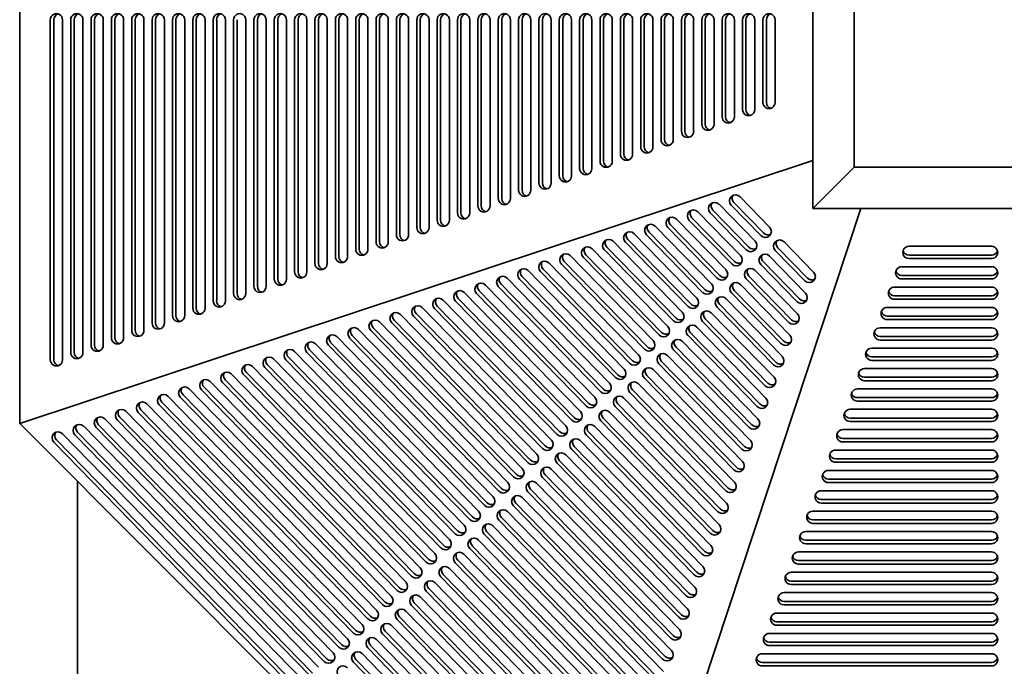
# Model space of a CAD drawing. Header units: millimetres. Extents: x 362 to 1318, y 115 to 1074.
# Tile 2 of 8: x 362 to 839, y 280 to 593. Entities that reach past the tile are written whole.
import ezdxf

# ---------------------------------------------------------------- set-up
doc = ezdxf.new("R2010")
doc.units = ezdxf.units.MM
doc.header["$LTSCALE"] = 4
doc.layers.add('Krawędzie widoczne(ISO)', color=7, linetype='Continuous', lineweight=35, true_color=0x262659)

msp = doc.modelspace()

# ---------------------------------------------------------------- linework, layer by layer
at = {"layer": 'Krawędzie widoczne(ISO)'}
for p, q in [((362, 397.51), (362, 793.5)), ((746, 689.5), (746, 501.5)), ((766, 521.5), (766, 669.5)), ((376.83, 428.37), (376.83, 592.9)), ((378.51, 428.37), (378.51, 592.9)), ((382.75, 592.9), (382.75, 428.37)), ((386.69, 431.93), (386.69, 592.9)), ((388.37, 431.93), (388.37, 592.9)), ((392.61, 592.9), (392.61, 431.93)), ((396.55, 435.49), (396.55, 592.9)), ((398.23, 435.49), (398.23, 592.9)), ((402.46, 592.9), (402.46, 435.49)), ((406.41, 439.05), (406.41, 592.9)), ((408.09, 439.05), (408.09, 592.9)), ((412.32, 592.9), (412.32, 439.05)), ((416.26, 442.61), (416.26, 592.9)), ((417.95, 442.61), (417.95, 592.9)), ((422.18, 592.9), (422.18, 442.61)), ((426.12, 446.17), (426.12, 592.9)), ((427.8, 446.17), (427.8, 592.9)), ((432.04, 592.9), (432.04, 446.17)), ((435.98, 449.73), (435.98, 592.9)), ((437.66, 449.73), (437.66, 592.9)), ((441.89, 592.9), (441.89, 449.73)), ((445.84, 453.28), (445.84, 592.9)), ((447.52, 453.28), (447.52, 592.9)), ((451.75, 592.9), (451.75, 453.28)), ((455.69, 456.84), (455.69, 592.9)), ((457.38, 456.84), (457.38, 592.9)), ((461.61, 592.9), (461.61, 456.84)), ((465.55, 460.4), (465.55, 592.9)), ((467.23, 460.4), (467.23, 592.9)), ((471.47, 592.9), (471.47, 460.4)), ((475.41, 463.9), (475.41, 592.9)), ((477.09, 463.9), (477.09, 592.9)), ((481.32, 592.9), (481.32, 463.9)), ((485.27, 467.4), (485.27, 592.9)), ((486.95, 467.4), (486.95, 592.9)), ((491.18, 592.9), (491.18, 467.4)), ((495.12, 470.9), (495.12, 592.9)), ((496.81, 470.9), (496.81, 592.9)), ((501.04, 592.9), (501.04, 470.9)), ((504.98, 474.9), (504.98, 592.9)), ((506.66, 474.9), (506.66, 592.9)), ((510.9, 592.9), (510.9, 474.9)), ((514.84, 478.4), (514.84, 592.9)), ((516.52, 478.4), (516.52, 592.9)), ((520.75, 592.9), (520.75, 478.4)), ((524.7, 481.9), (524.7, 592.9)), ((526.38, 481.9), (526.38, 592.9)), ((530.61, 592.9), (530.61, 481.9)), ((534.56, 485.4), (534.56, 592.9)), ((536.24, 485.4), (536.24, 592.9)), ((540.47, 592.9), (540.47, 485.4)), ((544.41, 488.9), (544.41, 592.9)), ((546.09, 488.9), (546.09, 592.9)), ((550.33, 592.9), (550.33, 488.9)), ((554.27, 492.4), (554.27, 592.9)), ((555.95, 492.4), (555.95, 592.9)), ((560.19, 592.9), (560.19, 492.4)), ((564.13, 495.9), (564.13, 592.9)), ((565.81, 495.9), (565.81, 592.9)), ((570.04, 592.9), (570.04, 495.9)), ((573.99, 499.4), (573.99, 592.9)), ((575.67, 499.4), (575.67, 592.9)), ((579.9, 592.9), (579.9, 499.4)), ((583.84, 502.9), (583.84, 592.9)), ((585.52, 502.9), (585.52, 592.9)), ((589.76, 592.9), (589.76, 502.9)), ((593.7, 506.4), (593.7, 592.9)), ((595.38, 506.4), (595.38, 592.9)), ((599.62, 592.9), (599.62, 506.4)), ((603.56, 510.4), (603.56, 592.9)), ((605.24, 510.4), (605.24, 592.9)), ((609.47, 592.9), (609.47, 510.4)), ((613.42, 513.9), (613.42, 592.9)), ((615.1, 513.9), (615.1, 592.9)), ((619.33, 592.9), (619.33, 513.9)), ((623.27, 517.4), (623.27, 592.9)), ((624.96, 517.4), (624.96, 592.9)), ((629.19, 592.9), (629.19, 517.4)), ((633.13, 520.9), (633.13, 592.9)), ((634.81, 520.9), (634.81, 592.9)), ((639.05, 592.9), (639.05, 520.9)), ((642.99, 524.4), (642.99, 592.9)), ((644.67, 524.4), (644.67, 592.9)), ((648.9, 592.9), (648.9, 524.4)), ((652.85, 527.9), (652.85, 592.9)), ((654.53, 527.9), (654.53, 592.9)), ((658.76, 592.9), (658.76, 527.9)), ((662.7, 531.4), (662.7, 592.9)), ((664.39, 531.4), (664.39, 592.9)), ((668.62, 592.9), (668.62, 531.4)), ((672.56, 534.9), (672.56, 592.9)), ((674.24, 534.9), (674.24, 592.9)), ((678.48, 592.9), (678.48, 534.9)), ((682.42, 538.9), (682.42, 592.9)), ((684.1, 538.9), (684.1, 592.9)), ((688.33, 592.9), (688.33, 538.9)), ((692.28, 542.4), (692.28, 592.9)), ((693.96, 542.4), (693.96, 592.9)), ((698.19, 592.9), (698.19, 542.4)), ((702.14, 545.9), (702.14, 592.9)), ((703.82, 545.9), (703.82, 592.9)), ((708.05, 592.9), (708.05, 545.9)), ((711.99, 549.4), (711.99, 592.9)), ((713.67, 549.4), (713.67, 592.9)), ((717.91, 592.9), (717.91, 549.4)), ((721.85, 552.9), (721.85, 592.9)), ((723.53, 552.9), (723.53, 592.9)), ((727.77, 592.9), (727.77, 552.9)), ((362, 397.51), (746, 524.85)), ((766, 521.5), (746, 501.5)), ((914, 521.5), (766, 521.5)), ((710.79, 507.25), (725.1, 492.57)), ((769.34, 501.5), (642.01, 117.5)), ((715.09, 482.84), (697.63, 500.74)), ((700.6, 503.6), (718.06, 485.7)), ((720.87, 488.45), (706.56, 503.12)), ((722.13, 489.71), (707.82, 504.38)), ((746, 501.5), (934, 501.5)), ((680.08, 496.44), (703.97, 471.97)), ((706.78, 474.71), (686.18, 495.83)), ((708.04, 475.97), (687.44, 497.09)), ((690.41, 499.95), (711.01, 478.83)), ((713.83, 481.58), (696.37, 499.48)), ((669.68, 493.01), (696.92, 465.1)), ((699.74, 467.84), (675.85, 492.32)), ((701, 469.1), (677.11, 493.58)), ((686.91, 455.37), (656.53, 486.5)), ((659.5, 489.36), (689.87, 458.23)), ((692.69, 460.97), (665.46, 488.89)), ((693.95, 462.24), (666.72, 490.15)), ((639.12, 482.07), (675.78, 444.49)), ((678.6, 447.24), (645.08, 481.59)), ((679.86, 448.5), (646.34, 482.85)), ((649.31, 485.71), (682.83, 451.36)), ((685.65, 454.11), (655.27, 485.24)), ((743.44, 467.88), (729.12, 482.55)), ((732.09, 485.42), (746.4, 470.74)), ((792.6, 483.27), (832.6, 483.27)), ((628.58, 478.77), (668.74, 437.62)), ((671.56, 440.37), (634.89, 477.94)), ((672.82, 441.63), (636.15, 479.2)), ((725.04, 478.55), (742.5, 460.65)), ((742.17, 466.62), (727.86, 481.29)), ((832.6, 479.04), (792.6, 479.04)), ((832.6, 477.36), (792.6, 477.36)), ((658.73, 427.89), (615.43, 472.27)), ((618.39, 475.13), (661.69, 430.75)), ((664.51, 433.5), (624.35, 474.65)), ((665.77, 434.76), (625.61, 475.91)), ((738.27, 456.53), (720.81, 474.42)), ((739.53, 457.79), (722.07, 475.69)), ((789.1, 473.41), (832.6, 473.41)), ((598.02, 467.83), (647.6, 417.01)), ((650.42, 419.76), (603.98, 467.36)), ((651.68, 421.02), (605.24, 468.62)), ((608.2, 471.48), (654.65, 423.88)), ((657.46, 426.63), (614.17, 471)), ((734.37, 446.44), (713.77, 467.56)), ((735.63, 447.7), (715.03, 468.82)), ((717.99, 471.68), (738.6, 450.56)), ((832.6, 469.18), (789.1, 469.18)), ((832.6, 467.5), (789.1, 467.5)), ((587.48, 464.54), (640.56, 410.14)), ((643.37, 412.89), (593.79, 463.71)), ((644.63, 414.15), (595.05, 464.97)), ((710.95, 464.81), (734.83, 440.33)), ((785.6, 463.55), (832.6, 463.55)), ((630.54, 400.41), (574.32, 458.03)), ((577.29, 460.89), (633.51, 403.27)), ((636.33, 406.02), (583.25, 460.42)), ((637.59, 407.28), (584.51, 461.68)), ((703.9, 457.94), (731.14, 430.03)), ((730.61, 436.21), (706.72, 460.69)), ((731.87, 437.47), (707.98, 461.95)), ((832.6, 459.32), (785.6, 459.32)), ((556.91, 453.59), (619.42, 389.54)), ((622.24, 392.28), (562.88, 453.12)), ((623.5, 393.54), (564.14, 454.38)), ((567.1, 457.24), (626.46, 396.41)), ((629.28, 399.15), (573.06, 456.77)), ((726.91, 425.9), (699.68, 453.82)), ((728.17, 427.16), (700.94, 455.08)), ((782.1, 453.7), (832.6, 453.7)), ((832.6, 457.64), (785.6, 457.64)), ((546.38, 450.3), (612.37, 382.67)), ((615.19, 385.42), (552.69, 449.47)), ((616.45, 386.68), (553.95, 450.73)), ((724.27, 417.07), (693.89, 448.21)), ((696.86, 451.07), (727.24, 419.94)), ((832.6, 449.46), (782.1, 449.46)), ((602.36, 372.94), (533.22, 443.79)), ((536.19, 446.66), (605.33, 375.8)), ((608.15, 378.55), (542.15, 446.18)), ((609.41, 379.81), (543.41, 447.44)), ((689.81, 444.2), (723.33, 409.85)), ((723.01, 415.81), (692.63, 446.95)), ((778.6, 443.84), (832.6, 443.84)), ((832.6, 447.78), (782.1, 447.78)), ((515.67, 439.5), (591.24, 362.06)), ((594.06, 364.81), (521.77, 438.89)), ((595.32, 366.07), (523.03, 440.15)), ((526, 443.01), (598.28, 368.93)), ((601.1, 371.68), (531.96, 442.53)), ((719.11, 405.72), (685.59, 440.08)), ((720.37, 406.98), (686.85, 441.34)), ((832.6, 439.61), (778.6, 439.61)), ((505.28, 436.07), (584.19, 355.19)), ((587.01, 357.94), (511.45, 435.38)), ((588.27, 359.2), (512.71, 436.64)), ((716.46, 396.89), (679.8, 434.47)), ((682.77, 437.33), (719.43, 399.76)), ((774.6, 433.98), (832.6, 433.98)), ((832.6, 437.92), (778.6, 437.92)), ((574.18, 345.46), (492.12, 429.56)), ((495.09, 432.42), (577.15, 348.32)), ((579.96, 351.07), (501.05, 431.95)), ((581.22, 352.33), (502.31, 433.21)), ((675.72, 430.46), (715.88, 389.31)), ((715.2, 395.63), (678.54, 433.21)), ((832.6, 429.75), (774.6, 429.75)), ((474.69, 425.15), (563.03, 334.61)), ((565.87, 337.33), (480.67, 424.65)), ((567.13, 338.59), (481.93, 425.91)), ((484.9, 428.77), (570.1, 341.45)), ((572.92, 344.2), (490.86, 428.3)), ((711.65, 385.19), (671.49, 426.34)), ((712.91, 386.45), (672.75, 427.6)), ((832.6, 428.07), (774.6, 428.07)), ((464.47, 421.53), (555.98, 327.74)), ((558.8, 330.49), (470.48, 421)), ((560.06, 331.75), (471.74, 422.26)), ((709.01, 376.36), (665.71, 420.73)), ((668.68, 423.59), (711.97, 379.22)), ((771.1, 424.12), (832.6, 424.12)), ((832.6, 419.89), (771.1, 419.89)), ((545.97, 318.01), (451.29, 415.04)), ((454.26, 417.91), (548.94, 320.87)), ((551.76, 323.62), (460.24, 417.41)), ((553.02, 324.88), (461.51, 418.67)), ((661.63, 416.72), (708.07, 369.13)), ((707.75, 375.1), (664.45, 419.47)), ((832.6, 418.21), (771.1, 418.21)), ((433.83, 410.66), (534.85, 307.13)), ((537.67, 309.88), (439.82, 410.16)), ((538.93, 311.14), (441.08, 411.42)), ((444.05, 414.28), (541.89, 314)), ((544.71, 316.75), (450.03, 413.78)), ((703.84, 365.01), (657.4, 412.6)), ((705.1, 366.27), (658.66, 413.86)), ((767.6, 414.27), (832.6, 414.27)), ((832.6, 410.03), (767.6, 410.03)), ((423.62, 407.04), (527.8, 300.26)), ((530.62, 303.01), (429.6, 406.54)), ((531.88, 304.27), (430.86, 407.8)), ((699.94, 354.92), (650.36, 405.73)), ((701.2, 356.18), (651.62, 406.99)), ((654.58, 409.86), (704.17, 359.04)), ((832.6, 408.35), (767.6, 408.35)), ((517.79, 290.53), (410.44, 400.56)), ((413.4, 403.42), (520.76, 293.4)), ((523.57, 296.14), (419.39, 402.92)), ((524.83, 297.4), (420.65, 404.18)), ((647.54, 402.99), (700.62, 348.59)), ((764.1, 404.41), (832.6, 404.41)), ((642.01, 117.5), (362, 397.51)), ((392.98, 396.17), (506.67, 279.66)), ((510.74, 283.67), (400.22, 396.93)), ((403.19, 399.79), (513.71, 286.53)), ((516.53, 289.27), (409.18, 399.29)), ((640.49, 396.12), (696.71, 338.5)), ((696.39, 344.47), (643.31, 398.86)), ((697.65, 345.73), (644.57, 400.13)), ((832.6, 400.18), (764.1, 400.18)), ((832.6, 398.49), (764.1, 398.49)), ((382.76, 392.55), (499.62, 272.79)), ((502.44, 275.54), (388.75, 392.05)), ((503.7, 276.8), (390.01, 393.31)), ((509.48, 282.41), (398.96, 395.67)), ((692.49, 334.38), (636.27, 392)), ((693.75, 335.64), (637.53, 393.26)), ((760.6, 394.55), (832.6, 394.55)), ((495.39, 268.67), (378.54, 388.43)), ((496.65, 269.93), (379.8, 389.69)), ((689.84, 325.55), (630.48, 386.39)), ((633.45, 389.25), (692.81, 328.41)), ((832.6, 390.32), (760.6, 390.32)), ((832.6, 388.64), (760.6, 388.64)), ((626.4, 382.38), (688.91, 318.32)), ((688.58, 324.29), (629.22, 385.13)), ((757.1, 384.69), (832.6, 384.69)), ((684.68, 314.2), (622.18, 378.26)), ((685.94, 315.46), (623.44, 379.52)), ((832.6, 380.46), (757.1, 380.46)), ((832.6, 378.78), (757.1, 378.78)), ((682.39, 305.01), (616.39, 372.65)), ((619.36, 375.51), (685.35, 307.87)), ((753.6, 374.84), (832.6, 374.84)), ((390, 150.5), (390, 369.51)), ((612.31, 368.64), (681.45, 297.78)), ((681.13, 303.75), (615.13, 371.39)), ((832.6, 370.6), (753.6, 370.6)), ((832.6, 368.92), (753.6, 368.92)), ((677.22, 293.66), (608.08, 364.52)), ((678.48, 294.92), (609.34, 365.78)), ((750.1, 364.98), (832.6, 364.98)), ((673.32, 283.57), (601.04, 357.65)), ((674.58, 284.83), (602.3, 358.91)), ((605.27, 361.77), (677.55, 287.69)), ((832.6, 360.75), (750.1, 360.75)), ((832.6, 359.06), (750.1, 359.06)), ((598.22, 354.9), (673.78, 277.46)), ((746.1, 355.12), (832.6, 355.12)), ((591.17, 348.03), (670.09, 267.16)), ((669.56, 273.34), (593.99, 350.78)), ((670.82, 274.6), (595.25, 352.04)), ((832.6, 350.89), (746.1, 350.89)), ((832.6, 349.21), (746.1, 349.21)), ((665.86, 263.03), (586.95, 343.91)), ((667.12, 264.29), (588.21, 345.17)), ((742.6, 345.26), (832.6, 345.26)), ((584.13, 341.16), (666.19, 257.07)), ((832.6, 341.03), (742.6, 341.03)), ((832.6, 339.35), (742.6, 339.35)), ((577.08, 334.3), (662.29, 246.98)), ((661.96, 252.94), (579.9, 337.04)), ((663.22, 254.21), (581.16, 338.3)), ((739.1, 335.41), (832.6, 335.41)), ((658.06, 242.85), (572.86, 330.17)), ((659.32, 244.12), (574.12, 331.43)), ((832.6, 331.17), (739.1, 331.17)), ((832.6, 329.49), (739.1, 329.49)), ((655.42, 234.03), (567.1, 324.54)), ((570.06, 327.4), (658.41, 236.86)), ((735.6, 325.55), (832.6, 325.55)), ((563.02, 320.53), (654.53, 226.74)), ((654.15, 232.76), (565.84, 323.28)), ((832.6, 321.31), (735.6, 321.31)), ((832.6, 319.63), (735.6, 319.63)), ((650.3, 222.62), (558.79, 316.41)), ((651.56, 223.88), (560.05, 317.67)), ((732.1, 315.69), (832.6, 315.69)), ((647.69, 213.77), (553.01, 310.8)), ((555.97, 313.66), (650.65, 216.63)), ((832.6, 311.46), (732.1, 311.46)), ((548.93, 306.79), (646.77, 206.51)), ((646.42, 212.51), (551.75, 309.54)), ((728.6, 305.83), (832.6, 305.83)), ((832.6, 309.78), (732.1, 309.78)), ((642.55, 202.39), (544.7, 302.67)), ((643.81, 203.65), (545.96, 303.93)), ((832.6, 301.6), (728.6, 301.6)), ((638.67, 192.28), (537.65, 295.8)), ((639.93, 193.54), (538.91, 297.06)), ((541.88, 299.92), (642.9, 196.4)), ((725.1, 295.97), (832.6, 295.97)), ((832.6, 299.92), (728.6, 299.92)), ((534.84, 293.06), (639.02, 186.28)), ((832.6, 291.74), (725.1, 291.74)), ((527.79, 286.19), (635.14, 176.17)), ((634.79, 182.16), (530.61, 288.93)), ((636.05, 183.42), (531.87, 290.19)), ((721.6, 286.12), (832.6, 286.12)), ((832.6, 290.06), (725.1, 290.06)), ((630.91, 172.04), (523.56, 282.06)), ((632.17, 173.3), (524.82, 283.33)), ((832.6, 281.88), (721.6, 281.88)), ((832.6, 280.2), (721.6, 280.2))]:
    msp.add_line(p, q, dxfattribs=at)
for centre, major_axis, ratio, start_param, end_param in [((438.94, 592.9), (0, 3), 0.985764, 4.712389, 7.853982), ((478.37, 592.9), (0, 3), 0.985764, 4.712389, 7.853982), ((498.08, 592.9), (0, 3), 0.985764, 4.712389, 7.853982), ((507.94, 592.9), (0, 3), 0.985764, 4.712389, 7.853982), ((527.66, 592.9), (0, 3), 0.985764, 4.712389, 7.853982), ((537.51, 592.9), (0, 3), 0.985764, 4.712389, 7.853982), ((576.94, 592.9), (0, 3), 0.985764, 4.712389, 7.853982), ((596.66, 592.9), (0, 3), 0.985764, 4.712389, 7.853982), ((626.23, 592.9), (0, 3), 0.985764, 4.712389, 7.853982), ((636.09, 592.9), (0, 3), 0.985764, 4.712389, 7.853982), ((645.95, 592.9), (0, 3), 0.985764, 4.712389, 7.853982), ((675.52, 592.9), (0, 3), 0.985764, 4.712389, 7.853982), ((685.38, 592.9), (0, 3), 0.985764, 4.712389, 7.853982), ((695.23, 592.9), (0, 3), 0.985764, 4.712389, 7.853982), ((724.81, 592.9), (0, 3), 0.985764, 4.712389, 7.853982), ((379.79, 592.9), (0, 3), 0.985764, 4.712389, 7.853982), ((381.47, 592.9), (0, 3), 0.985764, 0.288243, 1.570796), ((389.65, 592.9), (0, 3), 0.985764, 4.712389, 7.853982), ((391.33, 592.9), (0, 3), 0.985764, 0.288243, 1.570796), ((399.51, 592.9), (0, 3), 0.985764, 4.712389, 7.853982), ((401.19, 592.9), (0, 3), 0.985764, 0.288243, 1.570796), ((409.36, 592.9), (0, 3), 0.985764, 4.712389, 7.853982), ((411.04, 592.9), (0, 3), 0.985764, 0.288243, 1.570796), ((419.22, 592.9), (0, 3), 0.985764, 4.712389, 7.853982), ((420.9, 592.9), (0, 3), 0.985764, 0.288243, 1.570796), ((429.08, 592.9), (0, 3), 0.985764, 4.712389, 7.853982), ((430.76, 592.9), (0, 3), 0.985764, 0.288243, 1.570796), ((440.62, 592.9), (0, 3), 0.985764, 0.288243, 1.570796), ((448.79, 592.9), (0, 3), 0.985764, 4.712389, 7.853982), ((450.48, 592.9), (0, 3), 0.985764, 0.288243, 1.570796), ((458.65, 592.9), (0, 3), 0.985764, 4.712389, 7.853982), ((460.33, 592.9), (0, 3), 0.985764, 0.288243, 1.570796), ((468.51, 592.9), (0, 3), 0.985764, 4.712389, 7.853982), ((480.05, 592.9), (0, 3), 0.985764, 0.288243, 1.570796), ((488.22, 592.9), (0, 3), 0.985764, 4.712389, 7.853982), ((489.91, 592.9), (0, 3), 0.985764, 0.288243, 1.570796), ((499.76, 592.9), (0, 3), 0.985764, 0.288243, 1.570796), ((509.62, 592.9), (0, 3), 0.985764, 0.288243, 1.570796), ((517.8, 592.9), (0, 3), 0.985764, 4.712389, 7.853982), ((519.48, 592.9), (0, 3), 0.985764, 0.288243, 1.570796), ((529.34, 592.9), (0, 3), 0.985764, 0.288243, 1.570796), ((539.19, 592.9), (0, 3), 0.985764, 0.288243, 1.570796), ((547.37, 592.9), (0, 3), 0.985764, 4.712389, 7.853982), ((549.05, 592.9), (0, 3), 0.985764, 0.288243, 1.570796), ((557.23, 592.9), (0, 3), 0.985764, 4.712389, 7.853982), ((558.91, 592.9), (0, 3), 0.985764, 0.288243, 1.570796), ((567.09, 592.9), (0, 3), 0.985764, 4.712389, 7.853982), ((568.77, 592.9), (0, 3), 0.985764, 0.288243, 1.570796), ((578.62, 592.9), (0, 3), 0.985764, 0.288243, 1.570796), ((586.8, 592.9), (0, 3), 0.985764, 4.712389, 7.853982), ((588.48, 592.9), (0, 3), 0.985764, 0.288243, 1.570796), ((598.34, 592.9), (0, 3), 0.985764, 0.288243, 1.570796), ((606.52, 592.9), (0, 3), 0.985764, 4.712389, 7.853982), ((608.2, 592.9), (0, 3), 0.985764, 0.288243, 1.570796), ((616.37, 592.9), (0, 3), 0.985764, 4.712389, 7.853982), ((618.06, 592.9), (0, 3), 0.985764, 0.288243, 1.570796), ((627.91, 592.9), (0, 3), 0.985764, 0.288243, 1.570796), ((637.77, 592.9), (0, 3), 0.985764, 0.288243, 1.570796), ((647.63, 592.9), (0, 3), 0.985764, 0.288243, 1.570796), ((655.8, 592.9), (0, 3), 0.985764, 4.712389, 7.853982), ((657.49, 592.9), (0, 3), 0.985764, 0.288243, 1.570796), ((665.66, 592.9), (0, 3), 0.985764, 4.712389, 7.853982), ((667.34, 592.9), (0, 3), 0.985764, 0.288243, 1.570796), ((677.2, 592.9), (0, 3), 0.985764, 0.288243, 1.570796), ((687.06, 592.9), (0, 3), 0.985764, 0.288243, 1.570796), ((696.92, 592.9), (0, 3), 0.985764, 0.288243, 1.570796), ((705.09, 592.9), (0, 3), 0.985764, 4.712389, 7.853982), ((706.77, 592.9), (0, 3), 0.985764, 0.288243, 1.570796), ((714.95, 592.9), (0, 3), 0.985764, 4.712389, 7.853982), ((716.63, 592.9), (0, 3), 0.985764, 0.288243, 1.570796), ((726.49, 592.9), (0, 3), 0.985764, 0.288243, 1.570796), ((714.95, 549.4), (0, -3), 0.985764, 4.712389, 7.853982), ((716.63, 549.4), (0, -3), 0.985764, 4.712389, 5.994943), ((724.81, 552.9), (0, -3), 0.985764, 4.712389, 7.853982), ((726.49, 552.9), (0, -3), 0.985764, 4.712389, 5.994943), ((705.09, 545.9), (0, -3), 0.985764, 4.712389, 7.853982), ((706.77, 545.9), (0, -3), 0.985764, 4.712389, 5.994943), ((685.38, 538.9), (0, -3), 0.985764, 4.712389, 7.853982), ((687.06, 538.9), (0, -3), 0.985764, 4.712389, 5.994943), ((695.23, 542.4), (0, -3), 0.985764, 4.712389, 7.853982), ((696.92, 542.4), (0, -3), 0.985764, 4.712389, 5.994943), ((675.52, 534.9), (0, -3), 0.985764, 4.712389, 7.853982), ((677.2, 534.9), (0, -3), 0.985764, 4.712389, 5.994943), ((665.66, 531.4), (0, -3), 0.985764, 4.712389, 7.853982), ((667.34, 531.4), (0, -3), 0.985764, 4.712389, 5.994943), ((655.8, 527.9), (0, -3), 0.985764, 4.712389, 7.853982), ((657.49, 527.9), (0, -3), 0.985764, 4.712389, 5.994943), ((636.09, 520.9), (0, -3), 0.985764, 4.712389, 7.853982), ((637.77, 520.9), (0, -3), 0.985764, 4.712389, 5.994943), ((645.95, 524.4), (0, -3), 0.985764, 4.712389, 7.853982), ((647.63, 524.4), (0, -3), 0.985764, 4.712389, 5.994943), ((626.23, 517.4), (0, -3), 0.985764, 4.712389, 7.853982), ((627.91, 517.4), (0, -3), 0.985764, 4.712389, 5.994943), ((606.52, 510.4), (0, -3), 0.985764, 4.712389, 7.853982), ((608.2, 510.4), (0, -3), 0.985764, 4.712389, 5.994943), ((616.37, 513.9), (0, -3), 0.985764, 4.712389, 7.853982), ((618.06, 513.9), (0, -3), 0.985764, 4.712389, 5.994943), ((596.66, 506.4), (0, -3), 0.985764, 4.712389, 7.853982), ((598.34, 506.4), (0, -3), 0.985764, 4.712389, 5.994943), ((708.67, 505.18), (-2.12, 2.12), 0.983987, 4.699911, 7.841503), ((709.93, 506.44), (-2.12, 2.12), 0.983987, 0.306688, 1.558318), ((586.8, 502.9), (0, -3), 0.985764, 4.712389, 7.853982), ((588.48, 502.9), (0, -3), 0.985764, 4.712389, 5.994943), ((688.3, 497.89), (-2.12, 2.12), 0.983987, 4.699911, 7.841503), ((698.48, 501.54), (-2.12, 2.12), 0.983987, 4.699911, 7.841503), ((699.74, 502.8), (-2.12, 2.12), 0.983987, 0.306688, 1.558318), ((567.09, 495.9), (0, -3), 0.985764, 4.712389, 7.853982), ((568.77, 495.9), (0, -3), 0.985764, 4.712389, 5.994943), ((576.94, 499.4), (0, -3), 0.985764, 4.712389, 7.853982), ((578.62, 499.4), (0, -3), 0.985764, 4.712389, 5.994943), ((677.97, 494.38), (-2.12, 2.12), 0.983987, 4.699911, 7.841503), ((679.23, 495.64), (-2.12, 2.12), 0.983987, 0.306688, 1.558318), ((689.56, 499.15), (-2.12, 2.12), 0.983987, 0.306688, 1.558318), ((557.23, 492.4), (0, -3), 0.985764, 4.712389, 7.853982), ((558.91, 492.4), (0, -3), 0.985764, 4.712389, 5.994943), ((667.57, 490.95), (-2.12, 2.12), 0.983987, 4.699911, 7.841503), ((668.83, 492.21), (-2.12, 2.12), 0.983987, 0.306688, 1.558318), ((722.99, 490.51), (2.12, -2.12), 0.983987, 4.699911, 7.841503), ((547.37, 488.9), (0, -3), 0.985764, 4.712389, 7.853982), ((549.05, 488.9), (0, -3), 0.985764, 4.712389, 5.994943), ((647.19, 483.65), (-2.12, 2.12), 0.983987, 4.699911, 7.841503), ((648.45, 484.91), (-2.12, 2.12), 0.983987, 0.306688, 1.558318), ((657.38, 487.3), (-2.12, 2.12), 0.983987, 4.699911, 7.841503), ((658.64, 488.56), (-2.12, 2.12), 0.983987, 0.306688, 1.558318), ((724.25, 491.77), (2.12, -2.12), 0.983987, 4.699911, 5.976498), ((729.97, 483.35), (-2.12, 2.12), 0.983987, 4.699911, 7.841503), ((527.66, 481.9), (0, -3), 0.985764, 4.712389, 7.853982), ((529.34, 481.9), (0, -3), 0.985764, 4.712389, 5.994943), ((537.51, 485.4), (0, -3), 0.985764, 4.712389, 7.853982), ((539.19, 485.4), (0, -3), 0.985764, 4.712389, 5.994943), ((637.01, 480), (-2.12, 2.12), 0.983987, 4.699911, 7.841503), ((638.27, 481.26), (-2.12, 2.12), 0.983987, 0.306688, 1.558318), ((715.94, 483.64), (2.12, -2.12), 0.983987, 4.699911, 7.841503), ((717.2, 484.9), (2.12, -2.12), 0.983987, 4.699911, 5.976498), ((731.23, 484.61), (-2.12, 2.12), 0.983987, 0.306688, 1.558318), ((792.6, 480.31), (-3, 0), 0.985764, 4.712389, 7.853982), ((832.6, 480.31), (3, 0), 0.985764, 4.712389, 7.853982), ((517.8, 478.4), (0, -3), 0.985764, 4.712389, 7.853982), ((519.48, 478.4), (0, -3), 0.985764, 4.712389, 5.994943), ((626.47, 476.71), (-2.12, 2.12), 0.983987, 4.699911, 7.841503), ((627.73, 477.97), (-2.12, 2.12), 0.983987, 0.306688, 1.558318), ((708.9, 476.77), (2.12, -2.12), 0.983987, 4.699911, 7.841503), ((722.93, 476.49), (-2.12, 2.12), 0.983987, 4.699911, 7.841503), ((724.19, 477.75), (-2.12, 2.12), 0.983987, 0.306688, 1.558318), ((792.6, 481.99), (-3, 0), 0.985764, 0.288243, 1.570796), ((832.6, 481.99), (3, 0), 0.985764, 4.712389, 5.994943), ((507.94, 474.9), (0, -3), 0.985764, 4.712389, 7.853982), ((509.62, 474.9), (0, -3), 0.985764, 4.712389, 5.994943), ((606.09, 469.42), (-2.12, 2.12), 0.983987, 4.699911, 7.841503), ((607.35, 470.68), (-2.12, 2.12), 0.983987, 0.306688, 1.558318), ((616.28, 473.07), (-2.12, 2.12), 0.983987, 4.699911, 7.841503), ((617.54, 474.33), (-2.12, 2.12), 0.983987, 0.306688, 1.558318), ((710.16, 478.03), (2.12, -2.12), 0.983987, 4.699911, 5.976498), ((715.88, 469.62), (-2.12, 2.12), 0.983987, 4.699911, 7.841503), ((717.14, 470.88), (-2.12, 2.12), 0.983987, 0.306688, 1.558318), ((789.1, 470.46), (-3, 0), 0.985764, 4.712389, 7.853982), ((832.6, 470.46), (3, 0), 0.985764, 4.712389, 7.853982), ((488.22, 467.4), (0, -3), 0.985764, 4.712389, 7.853982), ((489.91, 467.4), (0, -3), 0.985764, 4.712389, 5.994943), ((498.08, 470.9), (0, -3), 0.985764, 4.712389, 7.853982), ((499.76, 470.9), (0, -3), 0.985764, 4.712389, 5.994943), ((595.9, 465.77), (-2.12, 2.12), 0.983987, 4.699911, 7.841503), ((597.16, 467.03), (-2.12, 2.12), 0.983987, 0.306688, 1.558318), ((701.85, 469.9), (2.12, -2.12), 0.983987, 4.699911, 7.841503), ((703.11, 471.16), (2.12, -2.12), 0.983987, 4.699911, 5.976498), ((744.29, 468.68), (2.12, -2.12), 0.983987, 4.699911, 7.841503), ((745.55, 469.94), (2.12, -2.12), 0.983987, 4.699911, 5.976498), ((789.1, 472.14), (-3, 0), 0.985764, 0.288243, 1.570796), ((832.6, 472.14), (3, 0), 0.985764, 4.712389, 5.994943), ((478.37, 463.9), (0, -3), 0.985764, 4.712389, 7.853982), ((480.05, 463.9), (0, -3), 0.985764, 4.712389, 5.994943), ((585.37, 462.48), (-2.12, 2.12), 0.983987, 4.699911, 7.841503), ((586.63, 463.74), (-2.12, 2.12), 0.983987, 0.306688, 1.558318), ((694.81, 463.04), (2.12, -2.12), 0.983987, 4.699911, 7.841503), ((708.84, 462.75), (-2.12, 2.12), 0.983987, 4.699911, 7.841503), ((710.1, 464.01), (-2.12, 2.12), 0.983987, 0.306688, 1.558318), ((785.6, 460.6), (-3, 0), 0.985764, 4.712389, 7.853982), ((832.6, 460.6), (3, 0), 0.985764, 4.712389, 7.853982), ((468.51, 460.4), (0, -3), 0.985764, 4.712389, 7.853982), ((470.19, 460.4), (0, -3), 0.985764, 4.712389, 5.994943), ((564.99, 455.18), (-2.12, 2.12), 0.983987, 4.699911, 7.841503), ((566.25, 456.44), (-2.12, 2.12), 0.983987, 0.306688, 1.558318), ((575.18, 458.83), (-2.12, 2.12), 0.983987, 4.699911, 7.841503), ((576.44, 460.09), (-2.12, 2.12), 0.983987, 0.306688, 1.558318), ((687.76, 456.17), (2.12, -2.12), 0.983987, 4.699911, 7.841503), ((696.07, 464.3), (2.12, -2.12), 0.983987, 4.699911, 5.976498), ((701.79, 455.88), (-2.12, 2.12), 0.983987, 4.699911, 7.841503), ((703.05, 457.14), (-2.12, 2.12), 0.983987, 0.306688, 1.558318), ((740.39, 458.59), (2.12, -2.12), 0.983987, 4.699911, 7.841503), ((741.65, 459.85), (2.12, -2.12), 0.983987, 4.699911, 5.976498), ((785.6, 462.28), (-3, 0), 0.985764, 0.288243, 1.570796), ((832.6, 462.28), (3, 0), 0.985764, 4.712389, 5.994943), ((448.79, 453.28), (0, -3), 0.985764, 4.712389, 7.853982), ((450.48, 453.28), (0, -3), 0.985764, 4.712389, 5.994943), ((458.65, 456.84), (0, -3), 0.985764, 4.712389, 7.853982), ((460.33, 456.84), (0, -3), 0.985764, 4.712389, 5.994943), ((554.8, 451.53), (-2.12, 2.12), 0.983987, 4.699911, 7.841503), ((556.06, 452.79), (-2.12, 2.12), 0.983987, 0.306688, 1.558318), ((689.02, 457.43), (2.12, -2.12), 0.983987, 4.699911, 5.976498), ((782.1, 450.74), (-3, 0), 0.985764, 4.712389, 7.853982), ((832.6, 450.74), (3, 0), 0.985764, 4.712389, 7.853982), ((438.94, 449.73), (0, -3), 0.985764, 4.712389, 7.853982), ((440.62, 449.73), (0, -3), 0.985764, 4.712389, 5.994943), ((544.26, 448.24), (-2.12, 2.12), 0.983987, 4.699911, 7.841503), ((545.52, 449.5), (-2.12, 2.12), 0.983987, 0.306688, 1.558318), ((680.72, 449.3), (2.12, -2.12), 0.983987, 4.699911, 7.841503), ((681.98, 450.56), (2.12, -2.12), 0.983987, 4.699911, 5.976498), ((694.74, 449.01), (-2.12, 2.12), 0.983987, 4.699911, 7.841503), ((696, 450.27), (-2.12, 2.12), 0.983987, 0.306688, 1.558318), ((736.48, 448.5), (2.12, -2.12), 0.983987, 4.699911, 7.841503), ((782.1, 452.42), (-3, 0), 0.985764, 0.288243, 1.570796), ((832.6, 452.42), (3, 0), 0.985764, 4.712389, 5.994943), ((429.08, 446.17), (0, -3), 0.985764, 4.712389, 7.853982), ((430.76, 446.17), (0, -3), 0.985764, 4.712389, 5.994943), ((523.89, 440.95), (-2.12, 2.12), 0.983987, 4.699911, 7.841503), ((525.15, 442.21), (-2.12, 2.12), 0.983987, 0.306688, 1.558318), ((534.08, 444.6), (-2.12, 2.12), 0.983987, 4.699911, 7.841503), ((535.34, 445.86), (-2.12, 2.12), 0.983987, 0.306688, 1.558318), ((673.67, 442.43), (2.12, -2.12), 0.983987, 4.699911, 7.841503), ((687.7, 442.14), (-2.12, 2.12), 0.983987, 4.699911, 7.841503), ((688.96, 443.4), (-2.12, 2.12), 0.983987, 0.306688, 1.558318), ((737.74, 449.76), (2.12, -2.12), 0.983987, 4.699911, 5.976498), ((778.6, 440.88), (-3, 0), 0.985764, 4.712389, 7.853982), ((832.6, 440.88), (3, 0), 0.985764, 4.712389, 7.853982), ((409.36, 439.05), (0, -3), 0.985764, 4.712389, 7.853982), ((411.04, 439.05), (0, -3), 0.985764, 4.712389, 5.994943), ((419.22, 442.61), (0, -3), 0.985764, 4.712389, 7.853982), ((420.9, 442.61), (0, -3), 0.985764, 4.712389, 5.994943), ((513.56, 437.44), (-2.12, 2.12), 0.983987, 4.699911, 7.841503), ((514.82, 438.7), (-2.12, 2.12), 0.983987, 0.306688, 1.558318), ((674.93, 443.69), (2.12, -2.12), 0.983987, 4.699911, 5.976498), ((732.72, 438.27), (2.12, -2.12), 0.983987, 4.699911, 7.841503), ((778.6, 442.56), (-3, 0), 0.985764, 0.288243, 1.570796), ((832.6, 442.56), (3, 0), 0.985764, 4.712389, 5.994943), ((399.51, 435.49), (0, -3), 0.985764, 4.712389, 7.853982), ((401.19, 435.49), (0, -3), 0.985764, 4.712389, 5.994943), ((503.16, 434.01), (-2.12, 2.12), 0.983987, 4.699911, 7.841503), ((504.42, 435.27), (-2.12, 2.12), 0.983987, 0.306688, 1.558318), ((666.62, 435.56), (2.12, -2.12), 0.983987, 4.699911, 7.841503), ((667.88, 436.82), (2.12, -2.12), 0.983987, 4.699911, 5.976498), ((680.65, 435.27), (-2.12, 2.12), 0.983987, 4.699911, 7.841503), ((681.91, 436.53), (-2.12, 2.12), 0.983987, 0.306688, 1.558318), ((733.98, 439.53), (2.12, -2.12), 0.983987, 4.699911, 5.976498), ((774.6, 431.02), (-3, 0), 0.985764, 4.712389, 7.853982), ((832.6, 431.02), (3, 0), 0.985764, 4.712389, 7.853982), ((389.65, 431.93), (0, -3), 0.985764, 4.712389, 7.853982), ((391.33, 431.93), (0, -3), 0.985764, 4.712389, 5.994943), ((482.79, 426.71), (-2.12, 2.12), 0.983987, 4.699911, 7.841503), ((484.05, 427.97), (-2.12, 2.12), 0.983987, 0.306688, 1.558318), ((492.97, 430.36), (-2.12, 2.12), 0.983987, 4.699911, 7.841503), ((494.23, 431.62), (-2.12, 2.12), 0.983987, 0.306688, 1.558318), ((659.58, 428.69), (2.12, -2.12), 0.983987, 4.699911, 7.841503), ((673.61, 428.4), (-2.12, 2.12), 0.983987, 4.699911, 7.841503), ((674.87, 429.66), (-2.12, 2.12), 0.983987, 0.306688, 1.558318), ((729.03, 427.96), (2.12, -2.12), 0.983987, 4.699911, 7.841503), ((774.6, 432.71), (-3, 0), 0.985764, 0.288243, 1.570796), ((832.6, 432.71), (3, 0), 0.985764, 4.712389, 5.994943), ((379.79, 428.37), (0, -3), 0.985764, 4.712389, 7.853982), ((381.47, 428.37), (0, -3), 0.985764, 4.712389, 5.994943), ((472.57, 423.09), (-2.12, 2.12), 0.983987, 4.699911, 7.853587), ((473.83, 424.35), (-2.12, 2.12), 0.983987, 0.306676, 1.570402), ((660.84, 429.95), (2.12, -2.12), 0.983987, 4.699911, 5.976498), ((666.56, 421.53), (-2.12, 2.12), 0.983987, 4.699911, 7.841503), ((730.29, 429.22), (2.12, -2.12), 0.983987, 4.699911, 5.976498), ((462.36, 419.47), (-2.12, 2.12), 0.983987, 4.699911, 7.841503), ((463.62, 420.73), (-2.12, 2.12), 0.983987, 0.306688, 1.558318), ((652.53, 421.82), (2.12, -2.12), 0.983987, 4.699911, 7.841503), ((653.79, 423.08), (2.12, -2.12), 0.983987, 4.699911, 5.976498), ((667.82, 422.79), (-2.12, 2.12), 0.983987, 0.306688, 1.558318), ((725.12, 417.87), (2.12, -2.12), 0.983987, 4.699911, 7.841503), ((771.1, 421.17), (-3, 0), 0.985764, 4.712389, 7.853982), ((771.1, 422.85), (-3, 0), 0.985764, 0.288243, 1.570796), ((832.6, 421.17), (3, 0), 0.985764, 4.712389, 7.853982), ((832.6, 422.85), (3, 0), 0.985764, 4.712389, 5.994943), ((441.93, 412.22), (-2.12, 2.12), 0.983987, 4.699911, 7.841503), ((443.19, 413.48), (-2.12, 2.12), 0.983987, 0.306688, 1.558318), ((452.15, 415.84), (-2.12, 2.12), 0.983987, 4.699911, 7.841503), ((453.41, 417.11), (-2.12, 2.12), 0.983987, 0.306688, 1.558318), ((645.49, 414.95), (2.12, -2.12), 0.983987, 4.699911, 7.841503), ((659.52, 414.66), (-2.12, 2.12), 0.983987, 4.699911, 7.841503), ((660.78, 415.92), (-2.12, 2.12), 0.983987, 0.306688, 1.558318), ((726.38, 419.14), (2.12, -2.12), 0.983987, 4.699911, 5.976498), ((431.72, 408.6), (-2.12, 2.12), 0.983987, 4.699911, 7.841503), ((432.98, 409.86), (-2.12, 2.12), 0.983987, 0.306688, 1.558318), ((638.44, 408.08), (2.12, -2.12), 0.983987, 4.699911, 7.841503), ((646.75, 416.21), (2.12, -2.12), 0.983987, 4.699911, 5.976498), ((652.47, 407.79), (-2.12, 2.12), 0.983987, 4.699911, 7.841503), ((653.73, 409.06), (-2.12, 2.12), 0.983987, 0.306688, 1.558318), ((767.6, 411.31), (-3, 0), 0.985764, 4.712389, 7.853982), ((767.6, 412.99), (-3, 0), 0.985764, 0.288243, 1.570796), ((832.6, 411.31), (3, 0), 0.985764, 4.712389, 7.853982), ((832.6, 412.99), (3, 0), 0.985764, 4.712389, 5.994943), ((421.5, 404.98), (-2.12, 2.12), 0.983987, 4.699911, 7.841503), ((422.76, 406.24), (-2.12, 2.12), 0.983987, 0.306688, 1.558318), ((639.7, 409.34), (2.12, -2.12), 0.983987, 4.699911, 5.976498), ((721.22, 407.78), (2.12, -2.12), 0.983987, 4.699911, 7.841503), ((722.48, 409.05), (2.12, -2.12), 0.983987, 4.699911, 5.976498), ((401.08, 397.73), (-2.12, 2.12), 0.983987, 4.699911, 7.841503), ((411.29, 401.36), (-2.12, 2.12), 0.983987, 4.699911, 7.841503), ((412.55, 402.62), (-2.12, 2.12), 0.983987, 0.306688, 1.558318), ((631.4, 401.21), (2.12, -2.12), 0.983987, 4.699911, 7.841503), ((645.43, 400.93), (-2.12, 2.12), 0.983987, 4.699911, 7.841503), ((646.69, 402.19), (-2.12, 2.12), 0.983987, 0.306688, 1.558318), ((764.1, 401.45), (-3, 0), 0.985764, 4.712389, 7.853982), ((764.1, 403.13), (-3, 0), 0.985764, 0.288243, 1.570796), ((832.6, 401.45), (3, 0), 0.985764, 4.712389, 7.853982), ((832.6, 403.13), (3, 0), 0.985764, 4.712389, 5.994943), ((390.86, 394.11), (-2.12, 2.12), 0.983987, 4.699911, 7.841503), ((392.12, 395.37), (-2.12, 2.12), 0.983987, 0.306688, 1.558318), ((402.34, 398.99), (-2.12, 2.12), 0.983987, 0.306688, 1.558318), ((624.35, 394.34), (2.12, -2.12), 0.983987, 4.699911, 7.841503), ((632.66, 402.47), (2.12, -2.12), 0.983987, 4.699911, 5.976498), ((638.38, 394.06), (-2.12, 2.12), 0.983987, 4.699911, 7.841503), ((639.64, 395.32), (-2.12, 2.12), 0.983987, 0.306688, 1.558318), ((717.32, 397.7), (2.12, -2.12), 0.983987, 4.699911, 7.841503), ((718.58, 398.96), (2.12, -2.12), 0.983987, 4.699911, 5.976498), ((380.65, 390.49), (-2.12, 2.12), 0.983987, 4.699911, 7.841503), ((381.91, 391.75), (-2.12, 2.12), 0.983987, 0.306688, 1.558318), ((625.61, 395.61), (2.12, -2.12), 0.983987, 4.699911, 5.976498), ((760.6, 391.59), (-3, 0), 0.985764, 4.712389, 7.853982), ((760.6, 393.28), (-3, 0), 0.985764, 0.288243, 1.570796), ((832.6, 391.59), (3, 0), 0.985764, 4.712389, 7.853982), ((832.6, 393.28), (3, 0), 0.985764, 4.712389, 5.994943), ((617.31, 387.48), (2.12, -2.12), 0.983987, 4.699911, 7.841503), ((618.57, 388.74), (2.12, -2.12), 0.983987, 4.699911, 5.976498), ((631.33, 387.19), (-2.12, 2.12), 0.983987, 4.699911, 7.841503), ((632.59, 388.45), (-2.12, 2.12), 0.983987, 0.306688, 1.558318), ((713.76, 387.25), (2.12, -2.12), 0.983987, 4.699911, 7.841503), ((715.02, 388.51), (2.12, -2.12), 0.983987, 4.699911, 5.976498), ((610.26, 380.61), (2.12, -2.12), 0.983987, 4.699911, 7.841503), ((624.29, 380.32), (-2.12, 2.12), 0.983987, 4.699911, 7.841503), ((625.55, 381.58), (-2.12, 2.12), 0.983987, 0.306688, 1.558318), ((757.1, 381.74), (-3, 0), 0.985764, 4.712389, 7.853982), ((757.1, 383.42), (-3, 0), 0.985764, 0.288243, 1.570796), ((832.6, 381.74), (3, 0), 0.985764, 4.712389, 7.853982), ((832.6, 383.42), (3, 0), 0.985764, 4.712389, 5.994943), ((611.52, 381.87), (2.12, -2.12), 0.983987, 4.699911, 5.976498), ((617.24, 373.45), (-2.12, 2.12), 0.983987, 4.699911, 7.841503), ((709.86, 377.16), (2.12, -2.12), 0.983987, 4.699911, 7.841503), ((603.21, 373.74), (2.12, -2.12), 0.983987, 4.699911, 7.841503), ((604.47, 375), (2.12, -2.12), 0.983987, 4.699911, 5.976498), ((618.5, 374.71), (-2.12, 2.12), 0.983987, 0.306688, 1.558318), ((711.12, 378.42), (2.12, -2.12), 0.983987, 4.699911, 5.976498), ((753.6, 371.88), (-3, 0), 0.985764, 4.712389, 7.853982), ((753.6, 373.56), (-3, 0), 0.985764, 0.288243, 1.570796), ((832.6, 371.88), (3, 0), 0.985764, 4.712389, 7.853982), ((832.6, 373.56), (3, 0), 0.985764, 4.712389, 5.994943), ((596.17, 366.87), (2.12, -2.12), 0.983987, 4.699911, 7.841503), ((610.2, 366.58), (-2.12, 2.12), 0.983987, 4.699911, 7.841503), ((611.46, 367.84), (-2.12, 2.12), 0.983987, 0.306688, 1.558318), ((705.96, 367.07), (2.12, -2.12), 0.983987, 4.699911, 7.841503), ((597.43, 368.13), (2.12, -2.12), 0.983987, 4.699911, 5.976498), ((603.15, 359.71), (-2.12, 2.12), 0.983987, 4.699911, 7.841503), ((604.41, 360.97), (-2.12, 2.12), 0.983987, 0.306688, 1.558318), ((707.22, 368.33), (2.12, -2.12), 0.983987, 4.699911, 5.976498), ((750.1, 362.02), (-3, 0), 0.985764, 4.712389, 7.853982), ((750.1, 363.7), (-3, 0), 0.985764, 0.288243, 1.570796), ((832.6, 362.02), (3, 0), 0.985764, 4.712389, 7.853982), ((832.6, 363.7), (3, 0), 0.985764, 4.712389, 5.994943), ((589.12, 360), (2.12, -2.12), 0.983987, 4.699911, 7.841503), ((590.38, 361.26), (2.12, -2.12), 0.983987, 4.699911, 5.976498), ((702.06, 356.98), (2.12, -2.12), 0.983987, 4.699911, 7.841503), ((582.08, 353.13), (2.12, -2.12), 0.983987, 4.699911, 7.841503), ((596.11, 352.84), (-2.12, 2.12), 0.983987, 4.699911, 7.841503), ((597.37, 354.1), (-2.12, 2.12), 0.983987, 0.306688, 1.558318), ((703.32, 358.24), (2.12, -2.12), 0.983987, 4.699911, 5.976498), ((746.1, 352.16), (-3, 0), 0.985764, 4.712389, 7.853982), ((746.1, 353.84), (-3, 0), 0.985764, 0.288243, 1.570796), ((832.6, 352.16), (3, 0), 0.985764, 4.712389, 7.853982), ((832.6, 353.84), (3, 0), 0.985764, 4.712389, 5.994943), ((575.03, 346.26), (2.12, -2.12), 0.983987, 4.699911, 7.841503), ((583.34, 354.39), (2.12, -2.12), 0.983987, 4.699911, 5.976498), ((589.06, 345.97), (-2.12, 2.12), 0.983987, 4.699911, 7.841503), ((590.32, 347.23), (-2.12, 2.12), 0.983987, 0.306688, 1.558318), ((698.5, 346.53), (2.12, -2.12), 0.983987, 4.699911, 7.841503), ((576.29, 347.52), (2.12, -2.12), 0.983987, 4.699911, 5.976498), ((699.76, 347.79), (2.12, -2.12), 0.983987, 4.699911, 5.976498), ((742.6, 342.31), (-3, 0), 0.985764, 4.712389, 7.853982), ((832.6, 342.31), (3, 0), 0.985764, 4.712389, 7.853982), ((567.99, 339.39), (2.12, -2.12), 0.983987, 4.699911, 7.841503), ((569.25, 340.65), (2.12, -2.12), 0.983987, 4.699911, 5.976498), ((582.02, 339.1), (-2.12, 2.12), 0.983987, 4.699911, 7.841503), ((583.28, 340.36), (-2.12, 2.12), 0.983987, 0.306688, 1.558318), ((694.6, 336.44), (2.12, -2.12), 0.983987, 4.699911, 7.841503), ((742.6, 343.99), (-3, 0), 0.985764, 0.288243, 1.570796), ((832.6, 343.99), (3, 0), 0.985764, 4.712389, 5.994943), ((560.92, 332.55), (2.12, -2.12), 0.983987, 4.699911, 7.841503), ((574.97, 332.24), (-2.12, 2.12), 0.983987, 4.699911, 7.841503), ((576.23, 333.5), (-2.12, 2.12), 0.983987, 0.306688, 1.558318), ((695.86, 337.7), (2.12, -2.12), 0.983987, 4.699911, 5.976498), ((739.1, 332.45), (-3, 0), 0.985764, 4.712389, 7.853982), ((832.6, 332.45), (3, 0), 0.985764, 4.712389, 7.853982), ((562.18, 333.81), (2.12, -2.12), 0.983987, 4.699911, 5.976498), ((739.1, 334.13), (-3, 0), 0.985764, 0.288243, 1.570796), ((832.6, 334.13), (3, 0), 0.985764, 4.712389, 5.994943), ((553.87, 325.68), (2.12, -2.12), 0.983987, 4.699911, 7.841503), ((555.13, 326.94), (2.12, -2.12), 0.983987, 4.699911, 5.976498), ((567.95, 325.34), (-2.12, 2.12), 0.983987, 4.699911, 7.841503), ((569.21, 326.6), (-2.12, 2.12), 0.983987, 0.306688, 1.558318), ((690.7, 326.35), (2.12, -2.12), 0.983987, 4.699911, 7.841503), ((691.96, 327.61), (2.12, -2.12), 0.983987, 4.699911, 5.976498), ((735.6, 322.59), (-3, 0), 0.985764, 4.712389, 7.853982), ((832.6, 322.59), (3, 0), 0.985764, 4.712389, 7.853982), ((546.82, 318.81), (2.12, -2.12), 0.983987, 4.699911, 7.841503), ((560.9, 318.47), (-2.12, 2.12), 0.983987, 4.699911, 7.841503), ((562.16, 319.73), (-2.12, 2.12), 0.983987, 0.306688, 1.558318), ((735.6, 324.27), (-3, 0), 0.985764, 0.288243, 1.570796), ((832.6, 324.27), (3, 0), 0.985764, 4.712389, 5.994943), ((548.09, 320.07), (2.12, -2.12), 0.983987, 4.699911, 5.976498), ((553.86, 311.6), (-2.12, 2.12), 0.983987, 4.699911, 7.841503), ((686.79, 316.26), (2.12, -2.12), 0.983987, 4.699911, 7.841503), ((688.05, 317.52), (2.12, -2.12), 0.983987, 4.699911, 5.976498), ((732.1, 312.73), (-3, 0), 0.985764, 4.712389, 7.853982), ((832.6, 312.73), (3, 0), 0.985764, 4.712389, 7.853982), ((539.78, 311.94), (2.12, -2.12), 0.983987, 4.699911, 7.841503), ((541.04, 313.2), (2.12, -2.12), 0.983987, 4.699911, 5.976498), ((555.12, 312.86), (-2.12, 2.12), 0.983987, 0.306688, 1.558318), ((732.1, 314.41), (-3, 0), 0.985764, 0.288243, 1.570796), ((832.6, 314.41), (3, 0), 0.985764, 4.712389, 5.994943), ((532.73, 305.07), (2.12, -2.12), 0.983987, 4.699911, 7.841503), ((546.81, 304.73), (-2.12, 2.12), 0.983987, 4.699911, 7.841503), ((548.07, 305.99), (-2.12, 2.12), 0.983987, 0.306688, 1.558318), ((683.24, 305.81), (2.12, -2.12), 0.983987, 4.699911, 7.841503), ((728.6, 302.88), (-3, 0), 0.985764, 4.712389, 7.853982), ((832.6, 302.88), (3, 0), 0.985764, 4.712389, 7.853982), ((533.99, 306.33), (2.12, -2.12), 0.983987, 4.699911, 5.976498), ((539.77, 297.86), (-2.12, 2.12), 0.983987, 4.699911, 7.841503), ((541.03, 299.12), (-2.12, 2.12), 0.983987, 0.306688, 1.558318), ((684.5, 307.07), (2.12, -2.12), 0.983987, 4.699911, 5.976498), ((728.6, 304.56), (-3, 0), 0.985764, 0.288243, 1.570796), ((832.6, 304.56), (3, 0), 0.985764, 4.712389, 5.994943), ((525.69, 298.2), (2.12, -2.12), 0.983987, 4.699911, 7.841503), ((526.95, 299.46), (2.12, -2.12), 0.983987, 4.699911, 5.976498), ((679.34, 295.72), (2.12, -2.12), 0.983987, 4.699911, 7.841503), ((725.1, 293.02), (-3, 0), 0.985764, 4.712389, 7.853982), ((832.6, 293.02), (3, 0), 0.985764, 4.712389, 7.853982), ((518.64, 291.33), (2.12, -2.12), 0.983987, 4.699911, 7.841503), ((532.72, 290.99), (-2.12, 2.12), 0.983987, 4.699911, 7.841503), ((533.98, 292.26), (-2.12, 2.12), 0.983987, 0.306688, 1.558318), ((680.6, 296.98), (2.12, -2.12), 0.983987, 4.699911, 5.976498), ((725.1, 294.7), (-3, 0), 0.985764, 0.288243, 1.570796), ((832.6, 294.7), (3, 0), 0.985764, 4.712389, 5.994943), ((511.6, 284.47), (2.12, -2.12), 0.983987, 4.699911, 7.841503), ((519.9, 292.6), (2.12, -2.12), 0.983987, 4.699911, 5.976498), ((525.68, 284.13), (-2.12, 2.12), 0.983987, 4.699911, 7.841503), ((526.94, 285.39), (-2.12, 2.12), 0.983987, 0.306688, 1.558318), ((675.43, 285.63), (2.12, -2.12), 0.983987, 4.699911, 7.841503), ((721.6, 283.16), (-3, 0), 0.985764, 4.712389, 7.853982), ((832.6, 283.16), (3, 0), 0.985764, 4.712389, 7.853982), ((512.86, 285.73), (2.12, -2.12), 0.983987, 4.699911, 5.976498), ((676.69, 286.89), (2.12, -2.12), 0.983987, 4.699911, 5.976498), ((721.6, 284.84), (-3, 0), 0.985764, 0.288243, 1.570796), ((832.6, 284.84), (3, 0), 0.985764, 4.712389, 5.994943), ((518.63, 277.26), (-2.12, 2.12), 0.983987, 4.699911, 7.841503)]:
    msp.add_ellipse(centre, major_axis=major_axis, ratio=ratio, start_param=start_param, end_param=end_param, dxfattribs=at)

doc.saveas('drawing.dxf')
